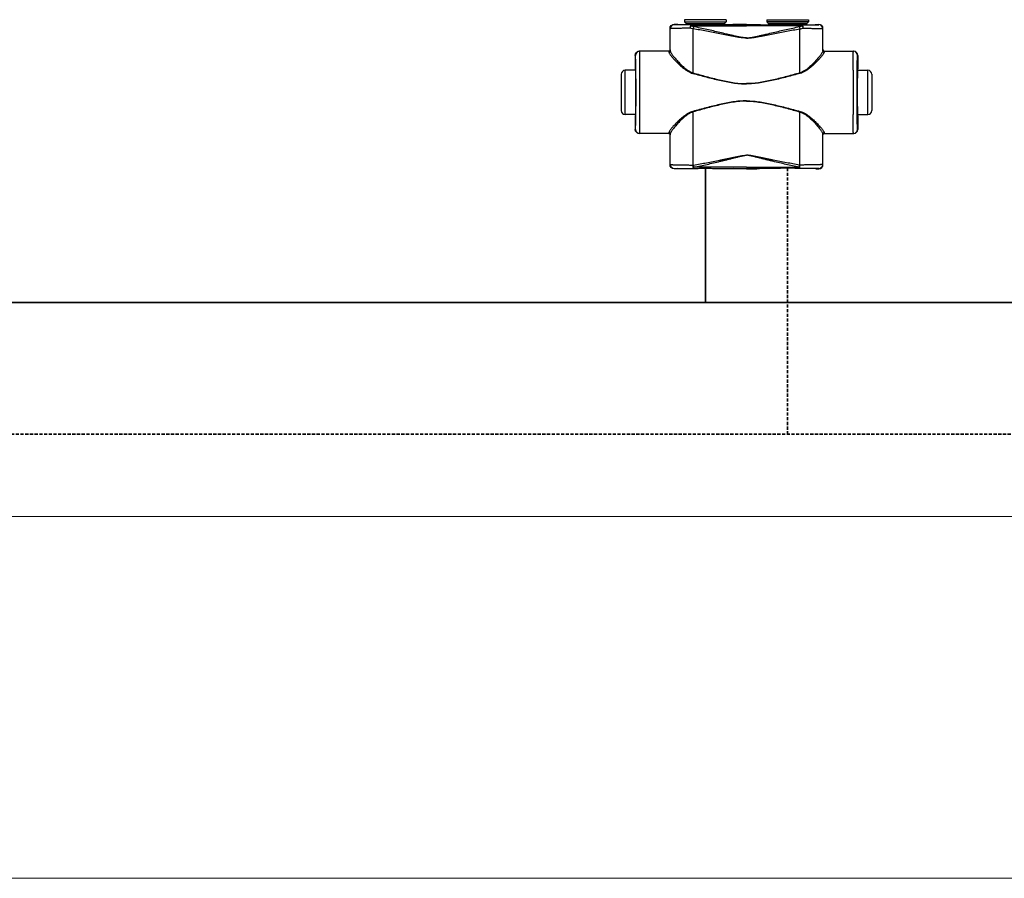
# Model space of a CAD drawing. Header units: millimetres. Extents: x 17747 to 112039, y -74980 to 446921.
# Tile 23 of 256: x 32676 to 33275, y -74980 to -74458. Entities that reach past the tile are written whole.
import ezdxf

# ---------------------------------------------------------------- set-up
doc = ezdxf.new("R2010")
doc.units = ezdxf.units.MM
doc.linetypes.add('phl_thick', pattern=[0])
doc.linetypes.add('VERDECKT', pattern=[9.525, 6.35, -3.175])
for name, color, linetype, lineweight in [('UT_SCHÉMA_PŘÍVOD', 10, 'Continuous', 35), ('UT_SCHÉMA_ZPÁTEČKA', 172, 'VERDECKT', 35), ('VZT_50 POPIS - OBECNE', 7, 'Continuous', 5)]:
    doc.layers.add(name, color=color, linetype=linetype, lineweight=lineweight)

msp = doc.modelspace()

# ---------------------------------------------------------------- linework, layer by layer
at = {"color": 0, "linetype": 'Continuous'}
for p, q in [((33074.2, -74461.33), (33074.07, -74461.21)), ((33075.73, -74461.21), (33074.07, -74461.21)), ((33076.07, -74461.31), (33075.73, -74461.21)), ((33105.67, -74458.31), (33080.47, -74458.31)), ((33080.47, -74458.31), (33080.47, -74459.71)), ((33080.47, -74459.71), (33081.43, -74460.66)), ((33080.47, -74459.71), (33105.67, -74459.71)), ((33081.43, -74460.66), (33104.72, -74460.66)), ((33081.57, -74461.02), (33104.57, -74461.02)), ((33081.57, -74461.02), (33081.57, -74461.38)), ((33104.57, -74461.02), (33104.57, -74461.38)), ((33105.67, -74459.71), (33104.72, -74460.66)), ((33105.67, -74458.31), (33105.67, -74459.71)), ((33111.82, -74461.21), (33110.07, -74461.31)), ((33118.07, -74461.21), (33111.82, -74461.21)), ((33118.07, -74461.21), (33124.33, -74461.21)), ((33124.33, -74461.21), (33126.07, -74461.31)), ((33130.47, -74458.31), (33155.67, -74458.31)), ((33130.47, -74458.31), (33130.47, -74459.71)), ((33155.67, -74459.71), (33130.47, -74459.71)), ((33130.47, -74459.71), (33131.43, -74460.66)), ((33154.72, -74460.66), (33131.43, -74460.66)), ((33154.57, -74461.02), (33131.57, -74461.02)), ((33131.57, -74461.02), (33131.57, -74461.38)), ((33154.57, -74461.02), (33154.57, -74461.38)), ((33155.67, -74459.71), (33154.72, -74460.66)), ((33155.67, -74458.31), (33155.67, -74459.71)), ((33160.07, -74461.31), (33160.42, -74461.21)), ((33160.42, -74461.21), (33162.07, -74461.21)), ((33161.95, -74461.33), (33162.07, -74461.21)), ((33071.7, -74463.83), (33071.57, -74463.71)), ((33071.57, -74476.71), (33071.57, -74463.71)), ((33089.22, -74461.4), (33084.37, -74461.4)), ((33084.37, -74462.1), (33084.37, -74461.4)), ((33084.37, -74462.1), (33118.07, -74462.1)), ((33118.07, -74461.4), (33096.93, -74461.4)), ((33118.07, -74461.4), (33139.22, -74461.4)), ((33151.78, -74462.1), (33118.07, -74462.1)), ((33146.93, -74461.4), (33151.78, -74461.4)), ((33151.78, -74462.1), (33151.78, -74461.4)), ((33164.45, -74463.83), (33164.57, -74463.71)), ((33164.57, -74476.71), (33164.57, -74463.71)), ((33070.88, -74477.51), (33052.87, -74477.51)), ((33071.57, -74476.71), (33071.68, -74476.71)), ((33164.57, -74476.71), (33164.47, -74476.71)), ((33165.27, -74477.51), (33183.27, -74477.51)), ((33050.58, -74480.01), (33050.37, -74480.01)), ((33050.37, -74480.01), (33050.37, -74488.16)), ((33185.57, -74480.01), (33185.77, -74480.01)), ((33185.77, -74480.01), (33185.77, -74488.16)), ((33050.62, -74489.01), (33044.37, -74489.01)), ((33044.37, -74516.01), (33044.37, -74489.01)), ((33050.37, -74488.16), (33050.58, -74488.51)), ((33050.77, -74488.52), (33050.77, -74488.51)), ((33185.38, -74488.52), (33185.38, -74488.51)), ((33185.53, -74489.01), (33191.77, -74489.01)), ((33185.77, -74488.16), (33185.57, -74488.51)), ((33191.77, -74516.01), (33191.77, -74489.01)), ((33041.87, -74491.51), (33041.87, -74513.51)), ((33194.27, -74491.51), (33194.27, -74513.51)), ((33050.62, -74516.01), (33044.37, -74516.01)), ((33050.58, -74516.51), (33050.37, -74516.86)), ((33050.37, -74516.86), (33050.37, -74525.01)), ((33050.77, -74516.51), (33050.77, -74516.5)), ((33185.38, -74516.51), (33185.38, -74516.5)), ((33185.53, -74516.01), (33191.77, -74516.01)), ((33185.57, -74516.51), (33185.77, -74516.86)), ((33185.77, -74516.86), (33185.77, -74525.01)), ((33050.37, -74525.01), (33050.58, -74525.01)), ((33185.77, -74525.01), (33185.57, -74525.01)), ((33070.88, -74527.51), (33052.87, -74527.51)), ((33071.68, -74528.31), (33071.57, -74528.31)), ((33071.57, -74546.41), (33071.57, -74528.31)), ((33164.47, -74528.31), (33164.57, -74528.31)), ((33164.57, -74546.41), (33164.57, -74528.31)), ((33165.27, -74527.51), (33183.27, -74527.51)), ((33071.57, -74546.41), (33071.69, -74546.29)), ((33074.07, -74548.91), (33074.19, -74548.79)), ((33075.73, -74548.91), (33074.07, -74548.91)), ((33076.07, -74548.81), (33075.73, -74548.91)), ((33085.62, -74546.66), (33085.8, -74546.66)), ((33085.94, -74548.72), (33086.12, -74548.72)), ((33118.07, -74547.97), (33086.12, -74547.97)), ((33086.12, -74548.72), (33086.12, -74547.97)), ((33086.12, -74548.72), (33087.38, -74548.72)), ((33098.77, -74548.72), (33118.07, -74548.72)), ((33111.82, -74548.91), (33110.07, -74548.81)), ((33118.07, -74548.91), (33111.82, -74548.91)), ((33118.07, -74547.97), (33150.03, -74547.97)), ((33137.38, -74548.72), (33118.07, -74548.72)), ((33118.07, -74548.91), (33124.33, -74548.91)), ((33124.33, -74548.91), (33126.07, -74548.81)), ((33150.03, -74548.72), (33148.77, -74548.72)), ((33150.03, -74548.72), (33150.03, -74547.97)), ((33150.21, -74548.72), (33150.03, -74548.72)), ((33150.53, -74546.66), (33150.35, -74546.66)), ((33160.07, -74548.81), (33160.42, -74548.91)), ((33160.42, -74548.91), (33162.07, -74548.91)), ((33162.07, -74548.91), (33161.96, -74548.79)), ((33164.57, -74546.41), (33164.46, -74546.29))]:
    msp.add_line(p, q, dxfattribs=at)
for centre, radius, start, end in [((33081.07, -74461.02), 0.5, 0, 45), ((33105.07, -74461.02), 0.5, 135, 180), ((33131.07, -74461.02), 0.5, 0, 45), ((33155.07, -74461.02), 0.5, 135, 180), ((33074.2, -74463.83), 2.5, 90.00246, 179.99754), ((33161.95, -74463.83), 2.5, 0.00246, 89.99754), ((33053.08, -74480.01), 2.5, 90.00225, 180.00111), ((33070.88, -74476.71), 0.8, 270.0036, 359.99724), ((33165.27, -74476.71), 0.8, 180.00276, 269.9964), ((33183.07, -74480.01), 2.5, 359.99889, 89.99775), ((33044.37, -74491.51), 2.5, 90, 180), ((30610.91, -74502.51), 2442.41, 359.68325, 0.31675), ((35625.24, -74502.51), 2442.41, 179.68325, 180.31675), ((33191.77, -74491.51), 2.5, 0, 90), ((33044.37, -74513.51), 2.5, 180, 270), ((33191.77, -74513.51), 2.5, 270, 0), ((33053.08, -74525.01), 2.5, 179.99889, 269.99775), ((33183.07, -74525.01), 2.5, 270.00225, 0.00111), ((33070.88, -74528.31), 0.8, 0.00276, 89.9964), ((33165.27, -74528.31), 0.8, 90.0036, 179.99724), ((33074.19, -74546.29), 2.5, 180.00246, 269.99754), ((33161.96, -74546.29), 2.5, 270.00246, 359.99754)]:
    msp.add_arc(centre, radius, start, end, dxfattribs=at)
at = {"color": 0, "linetype": 'Continuous', "extrusion": (0, 0, -1)}
for centre, major_axis, ratio, start_param, end_param in [((33074.07, -74463.71), (-1.77, 1.77), 0.999973, -0.785384, 0.785384), ((33093.07, -74461.31), (-17, 0), 0.005236, 4.941076, 6.283185), ((33093.07, -74461.31), (-17, 0), 0.005236, 3.141593, 4.483702), ((33052.87, -74480.01), (-2.5, 0), 0.999945, 0, 1.570796), ((33070.77, -74476.71), (-0.8, 0), 0.999986, -3.141593, -1.659157), ((33050.58, -74502.51), (0, 14), 0.010472, 0, 3.141593), ((33052.87, -74525.01), (-2.5, 0), 0.999945, -1.570796, 0), ((33070.77, -74528.31), (0.8, 0), 0.999986, -1.395381, 0), ((33074.07, -74546.41), (1.77, 1.77), 0.999973, -3.926977, -2.356208), ((33093.07, -74548.81), (-17, 0), 0.005236, 0, 1.229157), ((33093.07, -74548.81), (-17, 0), 0.005236, 1.912436, 3.141593)]:
    msp.add_ellipse(centre, major_axis=major_axis, ratio=ratio, start_param=start_param, end_param=end_param, dxfattribs=at)
at = {"color": 0, "linetype": 'Continuous'}
for centre, major_axis, ratio, start_param, end_param in [((33162.07, -74463.71), (1.77, 1.77), 0.999973, -0.785384, 0.785384), ((33143.07, -74461.31), (17, 0), 0.005236, 3.141593, 4.483702), ((33143.07, -74461.31), (17, 0), 0.005236, 4.941076, 6.283185), ((33165.37, -74476.71), (0.8, 0), 0.999986, -3.141593, -1.659157), ((33183.27, -74480.01), (2.5, 0), 0.999945, 0, 1.570796), ((33185.57, -74502.51), (0, 14), 0.010472, 0, 3.141593), ((33183.27, -74525.01), (2.5, 0), 0.999945, -1.570796, 0), ((33165.37, -74528.31), (-0.8, 0), 0.999986, -1.395381, 0), ((33143.07, -74548.81), (17, 0), 0.005236, 1.912436, 3.141593), ((33143.07, -74548.81), (17, 0), 0.005236, 0, 1.229157), ((33162.07, -74546.41), (-1.77, 1.77), 0.999973, -3.926977, -2.356208)]:
    msp.add_ellipse(centre, major_axis=major_axis, ratio=ratio, start_param=start_param, end_param=end_param, dxfattribs=at)
for points, knots in [([(33083.76, -74463.52), (33082.92, -74463.52), (33081.32, -74463.53), (33079.35, -74463.55), (33077.89, -74463.58), (33076.88, -74463.59), (33075.95, -74463.61), (33075.1, -74463.63), (33074.34, -74463.65), (33073.67, -74463.67), (33073.09, -74463.7), (33072.67, -74463.72), (33072.38, -74463.74), (33072.21, -74463.75), (33072.06, -74463.76), (33071.93, -74463.78), (33071.84, -74463.79), (33071.76, -74463.8), (33071.72, -74463.81), (33071.7, -74463.83), (33071.7, -74463.83)], [0, 0, 0, 0, 0.207034, 0.39928, 0.488214, 0.57154, 0.648707, 0.71921, 0.782588, 0.838437, 0.886403, 0.926186, 0.942933, 0.957549, 0.970012, 0.98031, 0.988432, 0.994377, 0.998178, 1, 1, 1, 1]), ([(33071.71, -74477.25), (33071.71, -74476.12), (33071.7, -74471.65), (33071.7, -74467.18), (33071.7, -74463.83)], [0, 0, 0, 0, 0.250733, 1, 1, 1, 1]), ([(33084.37, -74461.4), (33083.67, -74461.4), (33082.31, -74461.4), (33080.65, -74461.39), (33079.41, -74461.39), (33078.56, -74461.39), (33077.78, -74461.38), (33077.06, -74461.38), (33076.42, -74461.37), (33075.85, -74461.37), (33075.37, -74461.36), (33075.01, -74461.36), (33074.77, -74461.35), (33074.63, -74461.35), (33074.5, -74461.35), (33074.4, -74461.34), (33074.32, -74461.34), (33074.28, -74461.34), (33074.25, -74461.34), (33074.23, -74461.34), (33074.21, -74461.34), (33074.2, -74461.33), (33074.2, -74461.33), (33074.2, -74461.33)], [0, 0, 0, 0, 0.207653, 0.400343, 0.489423, 0.572844, 0.650059, 0.720565, 0.783909, 0.839692, 0.887568, 0.927242, 0.943927, 0.958477, 0.970869, 0.981088, 0.989117, 0.992306, 0.994945, 0.997032, 0.998568, 0.999554, 1, 1, 1, 1]), ([(33084.37, -74461.4), (33084.28, -74461.4), (33084.18, -74461.51), (33084.1, -74461.65), (33084.04, -74461.8), (33083.96, -74462.02), (33083.89, -74462.34), (33083.83, -74462.7), (33083.78, -74463.1), (33083.76, -74463.38), (33083.76, -74463.52)], [0, 0, 0, 0, 0.117156, 0.161001, 0.211236, 0.330442, 0.472834, 0.634922, 0.812344, 1, 1, 1, 1]), ([(33084.37, -74462.1), (33084.25, -74462.3), (33084.02, -74462.77), (33083.84, -74463.26), (33083.76, -74463.52)], [0, 0, 0, 0, 0.464895, 1, 1, 1, 1]), ([(33085.62, -74463.88), (33085.46, -74463.86), (33084.84, -74463.76), (33084.22, -74463.63), (33083.76, -74463.52)], [0, 0, 0, 0, 0.252579, 1, 1, 1, 1]), ([(33085.95, -74462.54), (33085.81, -74462.52), (33085.28, -74462.4), (33084.76, -74462.23), (33084.37, -74462.1)], [0, 0, 0, 0, 0.253704, 1, 1, 1, 1]), ([(33085.95, -74462.54), (33085.88, -74462.75), (33085.76, -74463.19), (33085.67, -74463.64), (33085.62, -74463.88)], [0, 0, 0, 0, 0.464569, 1, 1, 1, 1]), ([(33118.07, -74469.52), (33118.07, -74469.52), (33117.38, -74469.52), (33116.01, -74469.44), (33113.95, -74469.16), (33111.92, -74468.81), (33109.21, -74468.3), (33105.83, -74467.64), (33101.78, -74466.84), (33097.74, -74466.06), (33093.7, -74465.3), (33089.66, -74464.57), (33086.97, -74464.11), (33085.62, -74463.88)], [0.5000015, 0.5000015, 0.5000015, 0.5000015, 0.500002, 0.5313979, 0.5627848, 0.5941575, 0.6255147, 0.6881766, 0.7507583, 0.8132458, 0.8756245, 0.9378805, 1, 1, 1, 1]), ([(33085.64, -74490.65), (33085.64, -74488.42), (33085.63, -74479.49), (33085.63, -74470.57), (33085.62, -74463.88)], [0, 0, 0, 0, 0.250952, 1, 1, 1, 1]), ([(33118.07, -74469.34), (33118.07, -74469.34), (33117.73, -74469.34), (33117.04, -74469.31), (33115.67, -74469.18), (33113.97, -74468.9), (33111.94, -74468.48), (33109.93, -74468.02), (33107.92, -74467.55), (33105.25, -74466.91), (33101.92, -74466.11), (33097.92, -74465.16), (33093.93, -74464.25), (33089.94, -74463.37), (33087.28, -74462.81), (33085.95, -74462.54)], [0.499995, 0.499995, 0.499995, 0.499995, 0.4999958, 0.5157333, 0.5314718, 0.5629204, 0.5943483, 0.6257534, 0.6571339, 0.6884877, 0.7511054, 0.813586, 0.8759088, 0.9380534, 1, 1, 1, 1]), ([(33096.93, -74461.4), (33096.29, -74461.4), (33095.01, -74461.43), (33093.07, -74461.45), (33091.14, -74461.43), (33089.86, -74461.4), (33089.22, -74461.4)], [0, 0, 0, 0, 0.248355, 0.5, 0.751645, 1, 1, 1, 1]), ([(33118.07, -74469.34), (33118.07, -74469.34), (33118.42, -74469.34), (33119.11, -74469.31), (33120.48, -74469.18), (33122.18, -74468.9), (33124.21, -74468.48), (33126.22, -74468.02), (33128.23, -74467.55), (33130.9, -74466.91), (33134.23, -74466.11), (33138.23, -74465.16), (33142.22, -74464.25), (33146.21, -74463.37), (33148.87, -74462.81), (33150.2, -74462.54)], [0.499995, 0.499995, 0.499995, 0.499995, 0.4999958, 0.5157333, 0.5314718, 0.5629204, 0.5943483, 0.6257534, 0.6571339, 0.6884877, 0.7511054, 0.813586, 0.8759088, 0.9380534, 1, 1, 1, 1]), ([(33118.07, -74469.52), (33118.07, -74469.52), (33118.76, -74469.52), (33120.14, -74469.44), (33122.2, -74469.16), (33124.23, -74468.81), (33126.94, -74468.3), (33130.32, -74467.64), (33134.37, -74466.84), (33138.41, -74466.06), (33142.45, -74465.3), (33146.49, -74464.57), (33149.18, -74464.11), (33150.53, -74463.88)], [0.5000015, 0.5000015, 0.5000015, 0.5000015, 0.500002, 0.5313979, 0.5627848, 0.5941575, 0.6255147, 0.6881766, 0.7507583, 0.8132458, 0.8756245, 0.9378805, 1, 1, 1, 1]), ([(33139.22, -74461.4), (33139.86, -74461.4), (33141.14, -74461.43), (33143.07, -74461.45), (33145.01, -74461.43), (33146.29, -74461.4), (33146.93, -74461.4)], [0, 0, 0, 0, 0.248355, 0.5, 0.751645, 1, 1, 1, 1]), ([(33150.2, -74462.54), (33150.34, -74462.52), (33150.87, -74462.4), (33151.39, -74462.23), (33151.78, -74462.1)], [0, 0, 0, 0, 0.253704, 1, 1, 1, 1]), ([(33150.2, -74462.54), (33150.27, -74462.75), (33150.39, -74463.19), (33150.48, -74463.64), (33150.53, -74463.88)], [0, 0, 0, 0, 0.464569, 1, 1, 1, 1]), ([(33150.51, -74490.65), (33150.51, -74488.42), (33150.52, -74479.49), (33150.52, -74470.57), (33150.53, -74463.88)], [0, 0, 0, 0, 0.250952, 1, 1, 1, 1]), ([(33150.53, -74463.88), (33150.69, -74463.86), (33151.31, -74463.76), (33151.93, -74463.63), (33152.39, -74463.52)], [0, 0, 0, 0, 0.252579, 1, 1, 1, 1]), ([(33151.78, -74461.4), (33152.48, -74461.4), (33153.84, -74461.4), (33155.5, -74461.39), (33156.74, -74461.39), (33157.58, -74461.39), (33158.37, -74461.38), (33159.09, -74461.38), (33159.73, -74461.37), (33160.29, -74461.37), (33160.78, -74461.36), (33161.13, -74461.36), (33161.38, -74461.35), (33161.52, -74461.35), (33161.65, -74461.35), (33161.75, -74461.34), (33161.83, -74461.34), (33161.87, -74461.34), (33161.9, -74461.34), (33161.92, -74461.34), (33161.94, -74461.34), (33161.95, -74461.33), (33161.95, -74461.33), (33161.95, -74461.33)], [0, 0, 0, 0, 0.207653, 0.400343, 0.489423, 0.572844, 0.650059, 0.720565, 0.783909, 0.839692, 0.887568, 0.927242, 0.943927, 0.958477, 0.970869, 0.981088, 0.989117, 0.992306, 0.994945, 0.997032, 0.998568, 0.999554, 1, 1, 1, 1]), ([(33151.78, -74461.4), (33151.86, -74461.4), (33151.97, -74461.51), (33152.05, -74461.65), (33152.11, -74461.8), (33152.19, -74462.02), (33152.26, -74462.34), (33152.32, -74462.7), (33152.37, -74463.1), (33152.39, -74463.38), (33152.39, -74463.52)], [0, 0, 0, 0, 0.117156, 0.161001, 0.211236, 0.330442, 0.472834, 0.634922, 0.812344, 1, 1, 1, 1]), ([(33151.78, -74462.1), (33151.9, -74462.3), (33152.13, -74462.77), (33152.31, -74463.26), (33152.39, -74463.52)], [0, 0, 0, 0, 0.464895, 1, 1, 1, 1]), ([(33152.39, -74463.52), (33153.22, -74463.52), (33154.83, -74463.53), (33156.8, -74463.55), (33158.26, -74463.58), (33159.27, -74463.59), (33160.2, -74463.61), (33161.05, -74463.63), (33161.81, -74463.65), (33162.48, -74463.67), (33163.06, -74463.7), (33163.48, -74463.72), (33163.77, -74463.74), (33163.94, -74463.75), (33164.09, -74463.76), (33164.22, -74463.78), (33164.31, -74463.79), (33164.38, -74463.8), (33164.43, -74463.81), (33164.45, -74463.83), (33164.45, -74463.83)], [0, 0, 0, 0, 0.207034, 0.39928, 0.488214, 0.57154, 0.648707, 0.71921, 0.782588, 0.838437, 0.886403, 0.926186, 0.942933, 0.957549, 0.970012, 0.98031, 0.988432, 0.994377, 0.998178, 1, 1, 1, 1]), ([(33164.44, -74477.25), (33164.44, -74476.12), (33164.45, -74471.65), (33164.45, -74467.18), (33164.45, -74463.83)], [0, 0, 0, 0, 0.250733, 1, 1, 1, 1]), ([(33053.28, -74489.01), (33053.28, -74488.17), (33053.27, -74486.57), (33053.25, -74484.63), (33053.23, -74483.22), (33053.22, -74482.26), (33053.21, -74481.39), (33053.2, -74480.6), (33053.19, -74479.9), (33053.17, -74479.28), (33053.16, -74478.75), (33053.15, -74478.37), (33053.14, -74478.11), (33053.13, -74477.96), (33053.12, -74477.82), (33053.11, -74477.71), (33053.11, -74477.63), (33053.1, -74477.57), (33053.09, -74477.53), (33053.09, -74477.51), (33053.09, -74477.51), (33053.08, -74477.51)], [0, 0, 0, 0, 0.218984, 0.416191, 0.505653, 0.588551, 0.664564, 0.733396, 0.794781, 0.848478, 0.894279, 0.932006, 0.947796, 0.961515, 0.973152, 0.982695, 0.990138, 0.995479, 0.998726, 0.999584, 1, 1, 1, 1]), ([(33070.88, -74477.51), (33070.88, -74477.51), (33070.88, -74477.51), (33070.88, -74477.52), (33070.89, -74477.53), (33070.89, -74477.55), (33070.89, -74477.59), (33070.89, -74477.65), (33070.9, -74477.72), (33070.9, -74477.81), (33070.9, -74477.91), (33070.91, -74477.99), (33070.91, -74478.03)], [0, 0, 0, 0, 0.005122, 0.017304, 0.037118, 0.064661, 0.143035, 0.252499, 0.393016, 0.564526, 0.766907, 1, 1, 1, 1]), ([(33071.71, -74477.25), (33071.71, -74477.35), (33071.66, -74477.55), (33071.49, -74477.81), (33071.22, -74477.99), (33071.01, -74478.03), (33070.91, -74478.03)], [0, 0, 0, 0, 0.247572, 0.496581, 0.747591, 1, 1, 1, 1]), ([(33070.91, -74478.03), (33070.91, -74478.09), (33070.93, -74478.23), (33071, -74478.46), (33071.11, -74478.7), (33071.32, -74479.09), (33071.68, -74479.63), (33072.21, -74480.34), (33072.85, -74481.12), (33073.89, -74482.31), (33075.39, -74483.89), (33077.43, -74485.85), (33079.34, -74487.49), (33081.04, -74488.76), (33082.9, -74489.97), (33084.44, -74490.69), (33085.53, -74490.99)], [0, 0, 0, 0, 0.009694, 0.02127, 0.034861, 0.050494, 0.087694, 0.13227, 0.183417, 0.240322, 0.368483, 0.511765, 0.666448, 0.747227, 0.829948, 1, 1, 1, 1]), ([(33071.68, -74476.71), (33071.68, -74476.71), (33071.68, -74476.71), (33071.68, -74476.72), (33071.69, -74476.73), (33071.69, -74476.75), (33071.69, -74476.79), (33071.69, -74476.85), (33071.7, -74476.93), (33071.7, -74477.02), (33071.7, -74477.13), (33071.71, -74477.2), (33071.71, -74477.25)], [0, 0, 0, 0, 0.005057, 0.017214, 0.037015, 0.06455, 0.142921, 0.252392, 0.392925, 0.564459, 0.766871, 1, 1, 1, 1]), ([(33071.71, -74477.25), (33071.71, -74477.31), (33071.73, -74477.46), (33071.8, -74477.69), (33071.9, -74477.95), (33072.1, -74478.35), (33072.43, -74478.91), (33072.94, -74479.64), (33073.54, -74480.45), (33074.52, -74481.66), (33075.93, -74483.29), (33077.86, -74485.31), (33079.68, -74487), (33081.29, -74488.31), (33083.07, -74489.57), (33084.57, -74490.34), (33085.64, -74490.65)], [0, 0, 0, 0, 0.010286, 0.022433, 0.036551, 0.052653, 0.090607, 0.135698, 0.187142, 0.244158, 0.372094, 0.514728, 0.6685, 0.748767, 0.830965, 1, 1, 1, 1]), ([(33164.44, -74477.25), (33164.44, -74477.31), (33164.42, -74477.46), (33164.35, -74477.69), (33164.25, -74477.95), (33164.05, -74478.35), (33163.72, -74478.91), (33163.21, -74479.64), (33162.61, -74480.45), (33161.63, -74481.66), (33160.22, -74483.29), (33158.29, -74485.31), (33156.47, -74487), (33154.85, -74488.31), (33153.08, -74489.57), (33151.58, -74490.34), (33150.51, -74490.65)], [0, 0, 0, 0, 0.010286, 0.022433, 0.036551, 0.052653, 0.090607, 0.135698, 0.187142, 0.244158, 0.372094, 0.514728, 0.6685, 0.748767, 0.830965, 1, 1, 1, 1]), ([(33165.24, -74478.03), (33165.24, -74478.09), (33165.22, -74478.23), (33165.15, -74478.46), (33165.04, -74478.7), (33164.83, -74479.09), (33164.47, -74479.63), (33163.94, -74480.34), (33163.3, -74481.12), (33162.26, -74482.31), (33160.76, -74483.89), (33158.72, -74485.85), (33156.81, -74487.49), (33155.11, -74488.76), (33153.25, -74489.97), (33151.71, -74490.69), (33150.62, -74490.99)], [0, 0, 0, 0, 0.009694, 0.02127, 0.034861, 0.050494, 0.087694, 0.13227, 0.183417, 0.240322, 0.368483, 0.511765, 0.666448, 0.747227, 0.829948, 1, 1, 1, 1]), ([(33164.47, -74476.71), (33164.47, -74476.71), (33164.47, -74476.71), (33164.47, -74476.72), (33164.46, -74476.73), (33164.46, -74476.75), (33164.46, -74476.79), (33164.46, -74476.85), (33164.45, -74476.93), (33164.45, -74477.02), (33164.45, -74477.13), (33164.44, -74477.2), (33164.44, -74477.25)], [0, 0, 0, 0, 0.005057, 0.017214, 0.037015, 0.06455, 0.142921, 0.252392, 0.392925, 0.564459, 0.766871, 1, 1, 1, 1]), ([(33164.44, -74477.25), (33164.44, -74477.35), (33164.48, -74477.55), (33164.66, -74477.81), (33164.93, -74477.99), (33165.14, -74478.03), (33165.24, -74478.03)], [0, 0, 0, 0, 0.247572, 0.496581, 0.747591, 1, 1, 1, 1]), ([(33165.27, -74477.51), (33165.27, -74477.51), (33165.27, -74477.51), (33165.27, -74477.52), (33165.26, -74477.53), (33165.26, -74477.55), (33165.26, -74477.59), (33165.26, -74477.65), (33165.25, -74477.72), (33165.25, -74477.81), (33165.25, -74477.91), (33165.24, -74477.99), (33165.24, -74478.03)], [0, 0, 0, 0, 0.005122, 0.017304, 0.037118, 0.064661, 0.143035, 0.252499, 0.393016, 0.564526, 0.766907, 1, 1, 1, 1]), ([(33182.87, -74489.01), (33182.87, -74488.17), (33182.88, -74486.57), (33182.9, -74484.63), (33182.92, -74483.22), (33182.93, -74482.26), (33182.94, -74481.39), (33182.95, -74480.6), (33182.96, -74479.9), (33182.98, -74479.28), (33182.99, -74478.75), (33183, -74478.37), (33183.01, -74478.11), (33183.02, -74477.96), (33183.03, -74477.82), (33183.03, -74477.71), (33183.04, -74477.63), (33183.05, -74477.57), (33183.06, -74477.53), (33183.06, -74477.51), (33183.06, -74477.51), (33183.07, -74477.51)], [0, 0, 0, 0, 0.218984, 0.416191, 0.505653, 0.588551, 0.664564, 0.733396, 0.794781, 0.848478, 0.894279, 0.932006, 0.947796, 0.961515, 0.973152, 0.982695, 0.990138, 0.995479, 0.998726, 0.999584, 1, 1, 1, 1]), ([(33050.77, -74488.51), (33050.76, -74487.88), (33050.75, -74486.69), (33050.74, -74485.24), (33050.72, -74484.19), (33050.71, -74483.49), (33050.7, -74482.85), (33050.69, -74482.27), (33050.68, -74481.75), (33050.66, -74481.3), (33050.65, -74480.92), (33050.64, -74480.64), (33050.63, -74480.45), (33050.62, -74480.33), (33050.62, -74480.24), (33050.61, -74480.16), (33050.61, -74480.1), (33050.6, -74480.05), (33050.59, -74480.03), (33050.59, -74480.01), (33050.58, -74480.01)], [0, 0, 0, 0, 0.221931, 0.420259, 0.509783, 0.592499, 0.668149, 0.736495, 0.797321, 0.850436, 0.895675, 0.932895, 0.948462, 0.961984, 0.973451, 0.982856, 0.990196, 0.99547, 0.998697, 1, 1, 1, 1]), ([(33185.38, -74488.51), (33185.39, -74487.88), (33185.4, -74486.69), (33185.41, -74485.24), (33185.43, -74484.19), (33185.44, -74483.49), (33185.45, -74482.85), (33185.46, -74482.27), (33185.47, -74481.75), (33185.49, -74481.3), (33185.5, -74480.92), (33185.51, -74480.64), (33185.52, -74480.45), (33185.53, -74480.33), (33185.53, -74480.24), (33185.54, -74480.16), (33185.54, -74480.1), (33185.55, -74480.05), (33185.56, -74480.03), (33185.56, -74480.01), (33185.57, -74480.01)], [0, 0, 0, 0, 0.221931, 0.420259, 0.509783, 0.592499, 0.668149, 0.736495, 0.797321, 0.850436, 0.895675, 0.932895, 0.948462, 0.961984, 0.973451, 0.982856, 0.990196, 0.99547, 0.998697, 1, 1, 1, 1]), ([(33050.77, -74516.5), (33050.79, -74514.31), (33050.81, -74509.64), (33050.82, -74502.51), (33050.81, -74495.38), (33050.79, -74490.72), (33050.77, -74488.52)], [0, 0, 0, 0, 0.235226, 0.499987, 0.764754, 1, 1, 1, 1]), ([(33085.64, -74490.65), (33085.63, -74490.68), (33085.6, -74490.79), (33085.56, -74490.9), (33085.53, -74490.99)], [0, 0, 0, 0, 0.258378, 1, 1, 1, 1]), ([(33085.53, -74490.99), (33088.2, -74491.7), (33092.2, -74492.78), (33097.56, -74494.15), (33101.6, -74495.12), (33105.66, -74496), (33109.77, -74496.73), (33113.22, -74497.14), (33115.99, -74497.32), (33117.38, -74497.34), (33118.07, -74497.34), (33118.07, -74497.34)], [0, 0, 0, 0, 0.1245061, 0.1869228, 0.2494269, 0.3120016, 0.3746311, 0.4372993, 0.4686472, 0.4999998, 0.5, 0.5, 0.5, 0.5]), ([(33085.64, -74490.65), (33088.29, -74491.39), (33092.27, -74492.5), (33097.61, -74493.9), (33101.64, -74494.9), (33105.69, -74495.81), (33109.78, -74496.56), (33113.22, -74496.99), (33115.99, -74497.17), (33117.38, -74497.2), (33118.07, -74497.2), (33118.07, -74497.2)], [0, 0, 0, 0, 0.1244767, 0.1868883, 0.2493924, 0.3119715, 0.3746087, 0.437287, 0.4686409, 0.4999998, 0.5, 0.5, 0.5, 0.5]), ([(33150.51, -74490.65), (33147.86, -74491.39), (33143.87, -74492.5), (33138.54, -74493.9), (33134.51, -74494.9), (33130.46, -74495.81), (33126.37, -74496.56), (33122.93, -74496.99), (33120.16, -74497.17), (33118.77, -74497.2), (33118.07, -74497.2), (33118.07, -74497.2)], [0, 0, 0, 0, 0.1244767, 0.1868883, 0.2493924, 0.3119715, 0.3746087, 0.437287, 0.4686409, 0.4999998, 0.5, 0.5, 0.5, 0.5]), ([(33150.62, -74490.99), (33147.95, -74491.7), (33143.95, -74492.78), (33138.59, -74494.15), (33134.55, -74495.12), (33130.49, -74496), (33126.38, -74496.73), (33122.93, -74497.14), (33120.16, -74497.32), (33118.77, -74497.34), (33118.07, -74497.34), (33118.07, -74497.34)], [0, 0, 0, 0, 0.1245061, 0.1869228, 0.2494269, 0.3120016, 0.3746311, 0.4372993, 0.4686472, 0.4999998, 0.5, 0.5, 0.5, 0.5]), ([(33150.51, -74490.65), (33150.52, -74490.68), (33150.55, -74490.79), (33150.59, -74490.9), (33150.62, -74490.99)], [0, 0, 0, 0, 0.258378, 1, 1, 1, 1]), ([(33185.38, -74516.5), (33185.36, -74514.31), (33185.34, -74509.64), (33185.33, -74502.51), (33185.34, -74495.38), (33185.36, -74490.72), (33185.38, -74488.52)], [0, 0, 0, 0, 0.235226, 0.499987, 0.764754, 1, 1, 1, 1]), ([(33118.07, -74507.68), (33116.68, -74507.68), (33113.91, -74507.8), (33109.77, -74508.29), (33105.66, -74509.02), (33101.6, -74509.9), (33097.56, -74510.87), (33092.2, -74512.24), (33088.2, -74513.32), (33085.53, -74514.03)], [0.5, 0.5, 0.5, 0.5, 0.5626889, 0.6253582, 0.6879892, 0.7505657, 0.8130716, 0.8754902, 1, 1, 1, 1]), ([(33118.07, -74507.82), (33116.69, -74507.82), (33113.91, -74507.95), (33109.78, -74508.46), (33105.69, -74509.21), (33101.64, -74510.12), (33097.61, -74511.12), (33092.27, -74512.52), (33088.29, -74513.63), (33085.64, -74514.37)], [0.5, 0.5, 0.5, 0.5, 0.5627005, 0.6253799, 0.6880187, 0.7505997, 0.8131057, 0.8755193, 1, 1, 1, 1]), ([(33118.07, -74507.68), (33119.46, -74507.68), (33122.24, -74507.8), (33126.38, -74508.29), (33130.49, -74509.02), (33134.55, -74509.9), (33138.59, -74510.87), (33143.95, -74512.24), (33147.95, -74513.32), (33150.62, -74514.03)], [0.5, 0.5, 0.5, 0.5, 0.5626889, 0.6253582, 0.6879892, 0.7505657, 0.8130716, 0.8754902, 1, 1, 1, 1]), ([(33118.07, -74507.82), (33119.46, -74507.82), (33122.24, -74507.95), (33126.37, -74508.46), (33130.46, -74509.21), (33134.51, -74510.12), (33138.54, -74511.12), (33143.87, -74512.52), (33147.86, -74513.63), (33150.51, -74514.37)], [0.5, 0.5, 0.5, 0.5, 0.5627005, 0.6253799, 0.6880187, 0.7505997, 0.8131057, 0.8755193, 1, 1, 1, 1]), ([(33085.53, -74514.03), (33084.44, -74514.33), (33082.9, -74515.06), (33081.04, -74516.26), (33079.34, -74517.53), (33077.43, -74519.17), (33075.39, -74521.13), (33073.89, -74522.71), (33072.85, -74523.9), (33072.21, -74524.68), (33071.68, -74525.39), (33071.32, -74525.93), (33071.11, -74526.32), (33071, -74526.57), (33070.93, -74526.79), (33070.91, -74526.93), (33070.91, -74526.99)], [0, 0, 0, 0, 0.170052, 0.252774, 0.333553, 0.488235, 0.631517, 0.759678, 0.816583, 0.86773, 0.912306, 0.949506, 0.965139, 0.978731, 0.990306, 1, 1, 1, 1]), ([(33085.64, -74514.37), (33084.57, -74514.68), (33083.07, -74515.45), (33081.29, -74516.71), (33079.68, -74518.02), (33077.86, -74519.71), (33075.93, -74521.73), (33074.52, -74523.36), (33073.54, -74524.57), (33072.94, -74525.38), (33072.43, -74526.11), (33072.1, -74526.67), (33071.9, -74527.07), (33071.8, -74527.33), (33071.73, -74527.56), (33071.71, -74527.71), (33071.71, -74527.77)], [0, 0, 0, 0, 0.169036, 0.251233, 0.3315, 0.485272, 0.627906, 0.755842, 0.812858, 0.864302, 0.909393, 0.947347, 0.963449, 0.977567, 0.989714, 1, 1, 1, 1]), ([(33085.64, -74514.37), (33085.63, -74514.34), (33085.6, -74514.23), (33085.56, -74514.12), (33085.53, -74514.03)], [0, 0, 0, 0, 0.258378, 1, 1, 1, 1]), ([(33085.62, -74546.66), (33085.62, -74543.99), (33085.63, -74533.22), (33085.63, -74522.46), (33085.64, -74514.37)], [0, 0, 0, 0, 0.248459, 1, 1, 1, 1]), ([(33150.51, -74514.37), (33150.52, -74514.34), (33150.55, -74514.23), (33150.59, -74514.12), (33150.62, -74514.03)], [0, 0, 0, 0, 0.258378, 1, 1, 1, 1]), ([(33150.51, -74514.37), (33151.58, -74514.68), (33153.08, -74515.45), (33154.85, -74516.71), (33156.47, -74518.02), (33158.29, -74519.71), (33160.22, -74521.73), (33161.63, -74523.36), (33162.61, -74524.57), (33163.21, -74525.38), (33163.72, -74526.11), (33164.05, -74526.67), (33164.25, -74527.07), (33164.35, -74527.33), (33164.42, -74527.56), (33164.44, -74527.71), (33164.44, -74527.77)], [0, 0, 0, 0, 0.169036, 0.251233, 0.3315, 0.485272, 0.627906, 0.755842, 0.812858, 0.864302, 0.909393, 0.947347, 0.963449, 0.977567, 0.989714, 1, 1, 1, 1]), ([(33150.53, -74546.66), (33150.53, -74543.99), (33150.52, -74533.22), (33150.52, -74522.46), (33150.51, -74514.37)], [0, 0, 0, 0, 0.248459, 1, 1, 1, 1]), ([(33150.62, -74514.03), (33151.71, -74514.33), (33153.25, -74515.06), (33155.11, -74516.26), (33156.81, -74517.53), (33158.72, -74519.17), (33160.76, -74521.13), (33162.26, -74522.71), (33163.3, -74523.9), (33163.94, -74524.68), (33164.47, -74525.39), (33164.83, -74525.93), (33165.04, -74526.32), (33165.15, -74526.57), (33165.22, -74526.79), (33165.24, -74526.93), (33165.24, -74526.99)], [0, 0, 0, 0, 0.170052, 0.252774, 0.333553, 0.488235, 0.631517, 0.759678, 0.816583, 0.86773, 0.912306, 0.949506, 0.965139, 0.978731, 0.990306, 1, 1, 1, 1]), ([(33050.58, -74525.01), (33050.59, -74525.01), (33050.59, -74524.99), (33050.6, -74524.97), (33050.61, -74524.92), (33050.61, -74524.86), (33050.62, -74524.78), (33050.62, -74524.69), (33050.63, -74524.57), (33050.64, -74524.38), (33050.65, -74524.11), (33050.66, -74523.72), (33050.68, -74523.27), (33050.69, -74522.75), (33050.7, -74522.17), (33050.71, -74521.53), (33050.72, -74520.83), (33050.74, -74519.78), (33050.75, -74518.33), (33050.76, -74517.14), (33050.77, -74516.51)], [0, 0, 0, 0, 0.001303, 0.00453, 0.009804, 0.017144, 0.026549, 0.038016, 0.051538, 0.067105, 0.104325, 0.149564, 0.202679, 0.263505, 0.331851, 0.407501, 0.490217, 0.579741, 0.778069, 1, 1, 1, 1]), ([(33053.08, -74527.51), (33053.09, -74527.51), (33053.09, -74527.51), (33053.09, -74527.49), (33053.1, -74527.45), (33053.11, -74527.39), (33053.11, -74527.31), (33053.12, -74527.2), (33053.13, -74527.06), (33053.14, -74526.91), (33053.15, -74526.65), (33053.16, -74526.27), (33053.17, -74525.74), (33053.19, -74525.13), (33053.2, -74524.42), (33053.21, -74523.63), (33053.22, -74522.76), (33053.23, -74521.8), (33053.25, -74520.39), (33053.27, -74518.45), (33053.28, -74516.85), (33053.28, -74516.01)], [0, 0, 0, 0, 0.000416, 0.001274, 0.004521, 0.009862, 0.017305, 0.026849, 0.038485, 0.052204, 0.067994, 0.105721, 0.151522, 0.205219, 0.266604, 0.335437, 0.411449, 0.494347, 0.58381, 0.781016, 1, 1, 1, 1]), ([(33183.07, -74527.51), (33183.06, -74527.51), (33183.06, -74527.51), (33183.06, -74527.49), (33183.05, -74527.45), (33183.04, -74527.39), (33183.03, -74527.31), (33183.03, -74527.2), (33183.02, -74527.06), (33183.01, -74526.91), (33183, -74526.65), (33182.99, -74526.27), (33182.98, -74525.74), (33182.96, -74525.13), (33182.95, -74524.42), (33182.94, -74523.63), (33182.93, -74522.76), (33182.92, -74521.8), (33182.9, -74520.39), (33182.88, -74518.45), (33182.87, -74516.85), (33182.87, -74516.01)], [0, 0, 0, 0, 0.000416, 0.001274, 0.004521, 0.009862, 0.017305, 0.026849, 0.038485, 0.052204, 0.067994, 0.105721, 0.151522, 0.205219, 0.266604, 0.335437, 0.411449, 0.494347, 0.58381, 0.781016, 1, 1, 1, 1]), ([(33185.57, -74525.01), (33185.56, -74525.01), (33185.56, -74524.99), (33185.55, -74524.97), (33185.54, -74524.92), (33185.54, -74524.86), (33185.53, -74524.78), (33185.53, -74524.69), (33185.52, -74524.57), (33185.51, -74524.38), (33185.5, -74524.11), (33185.49, -74523.72), (33185.47, -74523.27), (33185.46, -74522.75), (33185.45, -74522.17), (33185.44, -74521.53), (33185.43, -74520.83), (33185.41, -74519.78), (33185.4, -74518.33), (33185.39, -74517.14), (33185.38, -74516.51)], [0, 0, 0, 0, 0.001303, 0.00453, 0.009804, 0.017144, 0.026549, 0.038016, 0.051538, 0.067105, 0.104325, 0.149564, 0.202679, 0.263505, 0.331851, 0.407501, 0.490217, 0.579741, 0.778069, 1, 1, 1, 1]), ([(33070.91, -74526.99), (33070.91, -74527.03), (33070.9, -74527.11), (33070.9, -74527.21), (33070.9, -74527.3), (33070.89, -74527.37), (33070.89, -74527.43), (33070.89, -74527.47), (33070.89, -74527.49), (33070.88, -74527.5), (33070.88, -74527.51), (33070.88, -74527.51), (33070.88, -74527.51)], [0, 0, 0, 0, 0.233093, 0.435474, 0.606984, 0.747501, 0.856965, 0.935339, 0.962882, 0.982696, 0.994878, 1, 1, 1, 1]), ([(33071.71, -74527.77), (33071.71, -74527.67), (33071.66, -74527.47), (33071.49, -74527.21), (33071.22, -74527.03), (33071.01, -74526.99), (33070.91, -74526.99)], [0, 0, 0, 0, 0.247572, 0.496581, 0.747591, 1, 1, 1, 1]), ([(33164.44, -74527.77), (33164.44, -74527.67), (33164.48, -74527.47), (33164.66, -74527.21), (33164.93, -74527.03), (33165.14, -74526.99), (33165.24, -74526.99)], [0, 0, 0, 0, 0.247572, 0.496581, 0.747591, 1, 1, 1, 1]), ([(33165.24, -74526.99), (33165.24, -74527.03), (33165.25, -74527.11), (33165.25, -74527.21), (33165.25, -74527.3), (33165.26, -74527.37), (33165.26, -74527.43), (33165.26, -74527.47), (33165.26, -74527.49), (33165.27, -74527.5), (33165.27, -74527.51), (33165.27, -74527.51), (33165.27, -74527.51)], [0, 0, 0, 0, 0.233093, 0.435474, 0.606984, 0.747501, 0.856965, 0.935339, 0.962882, 0.982696, 0.994878, 1, 1, 1, 1]), ([(33071.71, -74527.77), (33071.71, -74527.82), (33071.7, -74527.89), (33071.7, -74528), (33071.7, -74528.1), (33071.69, -74528.17), (33071.69, -74528.23), (33071.69, -74528.27), (33071.69, -74528.29), (33071.68, -74528.3), (33071.68, -74528.31), (33071.68, -74528.31), (33071.68, -74528.31)], [0, 0, 0, 0, 0.23313, 0.435541, 0.607074, 0.747608, 0.857079, 0.93545, 0.962985, 0.982786, 0.994943, 1, 1, 1, 1]), ([(33071.69, -74546.29), (33071.69, -74544.76), (33071.7, -74538.58), (33071.7, -74532.41), (33071.71, -74527.77)], [0, 0, 0, 0, 0.248801, 1, 1, 1, 1]), ([(33164.46, -74546.29), (33164.46, -74544.76), (33164.45, -74538.58), (33164.45, -74532.41), (33164.44, -74527.77)], [0, 0, 0, 0, 0.248801, 1, 1, 1, 1]), ([(33164.44, -74527.77), (33164.44, -74527.82), (33164.45, -74527.89), (33164.45, -74528), (33164.45, -74528.1), (33164.46, -74528.17), (33164.46, -74528.23), (33164.46, -74528.27), (33164.46, -74528.29), (33164.47, -74528.3), (33164.47, -74528.31), (33164.47, -74528.31), (33164.47, -74528.31)], [0, 0, 0, 0, 0.23313, 0.435541, 0.607074, 0.747608, 0.857079, 0.93545, 0.962985, 0.982786, 0.994943, 1, 1, 1, 1]), ([(33085.8, -74546.66), (33087.14, -74546.44), (33089.82, -74545.98), (33093.85, -74545.26), (33097.87, -74544.5), (33101.23, -74543.84), (33103.91, -74543.3), (33105.93, -74542.89), (33107.94, -74542.48), (33109.96, -74542.06), (33111.98, -74541.65), (33113.66, -74541.31), (33115.01, -74541.04), (33116.36, -74540.8), (33117.39, -74540.66), (33118.07, -74540.66)], [0, 0, 0, 0, 0.0621172, 0.1243716, 0.1867502, 0.2492392, 0.2805207, 0.3118245, 0.3431487, 0.3744915, 0.4058513, 0.4372266, 0.4529199, 0.4686172, 0.5, 0.5, 0.5, 0.5]), ([(33086.12, -74547.97), (33087.45, -74547.71), (33090.1, -74547.15), (33094.08, -74546.28), (33098.06, -74545.37), (33101.38, -74544.57), (33104.04, -74543.93), (33106.03, -74543.43), (33108.02, -74542.94), (33110.02, -74542.44), (33112.02, -74541.93), (33113.68, -74541.52), (33115.02, -74541.2), (33116.36, -74540.91), (33117.39, -74540.73), (33118.07, -74540.73)], [0, 0, 0, 0, 0.0619437, 0.1240868, 0.1864104, 0.2488944, 0.2801902, 0.3115184, 0.3428764, 0.3742614, 0.4056711, 0.4371032, 0.4528275, 0.4685577, 0.5, 0.5, 0.5, 0.5]), ([(33150.35, -74546.66), (33149.01, -74546.44), (33146.33, -74545.98), (33142.3, -74545.26), (33138.28, -74544.5), (33134.92, -74543.84), (33132.24, -74543.3), (33130.22, -74542.89), (33128.21, -74542.48), (33126.19, -74542.06), (33124.17, -74541.65), (33122.49, -74541.31), (33121.14, -74541.04), (33119.79, -74540.8), (33118.76, -74540.66), (33118.07, -74540.66)], [0, 0, 0, 0, 0.0621172, 0.1243716, 0.1867502, 0.2492392, 0.2805207, 0.3118245, 0.3431487, 0.3744915, 0.4058513, 0.4372266, 0.4529199, 0.4686172, 0.5, 0.5, 0.5, 0.5]), ([(33150.03, -74547.97), (33148.7, -74547.71), (33146.05, -74547.15), (33142.07, -74546.28), (33138.09, -74545.37), (33134.77, -74544.57), (33132.11, -74543.93), (33130.12, -74543.43), (33128.12, -74542.94), (33126.13, -74542.44), (33124.13, -74541.93), (33122.47, -74541.52), (33121.13, -74541.2), (33119.79, -74540.91), (33118.76, -74540.73), (33118.07, -74540.73)], [0, 0, 0, 0, 0.0619437, 0.1240868, 0.1864104, 0.2488944, 0.2801902, 0.3115184, 0.3428764, 0.3742614, 0.4056711, 0.4371032, 0.4528275, 0.4685577, 0.5, 0.5, 0.5, 0.5]), ([(33071.69, -74546.29), (33071.69, -74546.3), (33071.72, -74546.32), (33071.77, -74546.33), (33071.86, -74546.35), (33071.97, -74546.36), (33072.12, -74546.38), (33072.29, -74546.4), (33072.5, -74546.41), (33072.84, -74546.44), (33073.33, -74546.46), (33074.01, -74546.49), (33074.8, -74546.52), (33075.7, -74546.55), (33076.69, -74546.57), (33077.77, -74546.59), (33078.93, -74546.61), (33080.62, -74546.63), (33082.86, -74546.65), (33084.68, -74546.66), (33085.62, -74546.66)], [0, 0, 0, 0, 0.001901, 0.0058, 0.011886, 0.020197, 0.030732, 0.043479, 0.058422, 0.075536, 0.116153, 0.165047, 0.22186, 0.286169, 0.35749, 0.43527, 0.518903, 0.607727, 0.798032, 1, 1, 1, 1]), ([(33074.19, -74548.79), (33074.19, -74548.79), (33074.2, -74548.79), (33074.21, -74548.79), (33074.23, -74548.79), (33074.25, -74548.79), (33074.29, -74548.78), (33074.34, -74548.78), (33074.43, -74548.78), (33074.55, -74548.78), (33074.7, -74548.77), (33074.87, -74548.77), (33075.07, -74548.77), (33075.3, -74548.76), (33075.65, -74548.76), (33076.14, -74548.76), (33076.81, -74548.75), (33077.56, -74548.75), (33078.4, -74548.74), (33079.31, -74548.74), (33080.29, -74548.73), (33081.72, -74548.73), (33083.61, -74548.72), (33085.15, -74548.72), (33085.94, -74548.72)], [0, 0, 0, 0, 0.000442, 0.001439, 0.003, 0.005125, 0.007814, 0.011067, 0.019262, 0.029696, 0.04235, 0.057205, 0.074237, 0.093413, 0.114703, 0.163471, 0.220191, 0.284451, 0.355774, 0.433617, 0.517377, 0.606395, 0.797271, 1, 1, 1, 1]), ([(33085.94, -74548.72), (33085.92, -74548.72), (33085.88, -74548.69), (33085.85, -74548.63), (33085.83, -74548.56), (33085.8, -74548.48), (33085.76, -74548.34), (33085.7, -74548), (33085.65, -74547.43), (33085.62, -74546.93), (33085.62, -74546.66)], [0, 0, 0, 0, 0.03281, 0.058939, 0.09263, 0.134005, 0.182986, 0.302653, 0.616803, 1, 1, 1, 1]), ([(33086.12, -74548.72), (33086.1, -74548.72), (33086.06, -74548.69), (33086.03, -74548.63), (33086, -74548.56), (33085.98, -74548.48), (33085.94, -74548.34), (33085.88, -74548), (33085.83, -74547.43), (33085.8, -74546.93), (33085.8, -74546.66)], [0, 0, 0, 0, 0.032697, 0.058797, 0.092469, 0.133835, 0.182813, 0.302491, 0.616704, 1, 1, 1, 1]), ([(33086.12, -74547.97), (33086.05, -74547.77), (33085.94, -74547.34), (33085.84, -74546.9), (33085.8, -74546.66)], [0, 0, 0, 0, 0.463333, 1, 1, 1, 1]), ([(33087.38, -74548.72), (33087.84, -74548.72), (33088.78, -74548.69), (33090.19, -74548.6), (33091.63, -74548.53), (33093.07, -74548.51), (33094.52, -74548.53), (33095.96, -74548.6), (33097.37, -74548.69), (33098.31, -74548.72), (33098.77, -74548.72)], [0, 0, 0, 0, 0.12176, 0.246313, 0.372689, 0.5, 0.627311, 0.753687, 0.87824, 1, 1, 1, 1]), ([(33148.77, -74548.72), (33148.31, -74548.72), (33147.37, -74548.69), (33145.96, -74548.6), (33144.52, -74548.53), (33143.07, -74548.51), (33141.63, -74548.53), (33140.19, -74548.6), (33138.78, -74548.69), (33137.84, -74548.72), (33137.38, -74548.72)], [0, 0, 0, 0, 0.12176, 0.246313, 0.372689, 0.5, 0.627311, 0.753687, 0.87824, 1, 1, 1, 1]), ([(33150.03, -74548.72), (33150.05, -74548.72), (33150.09, -74548.69), (33150.12, -74548.63), (33150.15, -74548.56), (33150.17, -74548.48), (33150.21, -74548.34), (33150.27, -74548), (33150.32, -74547.43), (33150.35, -74546.93), (33150.35, -74546.66)], [0, 0, 0, 0, 0.032697, 0.058797, 0.092469, 0.133835, 0.182813, 0.302491, 0.616704, 1, 1, 1, 1]), ([(33150.03, -74547.97), (33150.09, -74547.77), (33150.21, -74547.34), (33150.31, -74546.9), (33150.35, -74546.66)], [0, 0, 0, 0, 0.463333, 1, 1, 1, 1]), ([(33150.21, -74548.72), (33150.23, -74548.72), (33150.27, -74548.69), (33150.3, -74548.63), (33150.32, -74548.56), (33150.35, -74548.48), (33150.38, -74548.34), (33150.45, -74548), (33150.5, -74547.43), (33150.53, -74546.93), (33150.53, -74546.66)], [0, 0, 0, 0, 0.03281, 0.058939, 0.09263, 0.134005, 0.182986, 0.302653, 0.616803, 1, 1, 1, 1]), ([(33161.96, -74548.79), (33161.96, -74548.79), (33161.95, -74548.79), (33161.94, -74548.79), (33161.92, -74548.79), (33161.9, -74548.79), (33161.86, -74548.78), (33161.81, -74548.78), (33161.72, -74548.78), (33161.6, -74548.78), (33161.45, -74548.77), (33161.28, -74548.77), (33161.08, -74548.77), (33160.85, -74548.76), (33160.5, -74548.76), (33160.01, -74548.76), (33159.34, -74548.75), (33158.59, -74548.75), (33157.75, -74548.74), (33156.84, -74548.74), (33155.86, -74548.73), (33154.43, -74548.73), (33152.54, -74548.72), (33151, -74548.72), (33150.21, -74548.72)], [0, 0, 0, 0, 0.000442, 0.001439, 0.003, 0.005125, 0.007814, 0.011067, 0.019262, 0.029696, 0.04235, 0.057205, 0.074237, 0.093413, 0.114703, 0.163471, 0.220191, 0.284451, 0.355774, 0.433617, 0.517377, 0.606395, 0.797271, 1, 1, 1, 1]), ([(33164.46, -74546.29), (33164.46, -74546.3), (33164.43, -74546.32), (33164.38, -74546.33), (33164.29, -74546.35), (33164.18, -74546.36), (33164.03, -74546.38), (33163.86, -74546.4), (33163.65, -74546.41), (33163.31, -74546.44), (33162.82, -74546.46), (33162.14, -74546.49), (33161.35, -74546.52), (33160.45, -74546.55), (33159.46, -74546.57), (33158.38, -74546.59), (33157.22, -74546.61), (33155.53, -74546.63), (33153.29, -74546.65), (33151.47, -74546.66), (33150.53, -74546.66)], [0, 0, 0, 0, 0.001901, 0.0058, 0.011886, 0.020197, 0.030732, 0.043479, 0.058422, 0.075536, 0.116153, 0.165047, 0.22186, 0.286169, 0.35749, 0.43527, 0.518903, 0.607727, 0.798032, 1, 1, 1, 1])]:
    msp.add_open_spline(points, degree=3, knots=knots, dxfattribs=at)
at = {"layer": 'UT_SCHÉMA_PŘÍVOD'}
for p, q in [((33093.07, -74548.51), (33093.07, -74630.31)), ((33693.07, -74630.31), (29168.07, -74630.31))]:
    msp.add_line(p, q, dxfattribs=at)
at = {"layer": 'UT_SCHÉMA_ZPÁTEČKA', "ltscale": 0.3}
for p, q in [((33143.07, -74548.51), (33143.07, -74710.31)), ((33773.07, -74710.31), (28618.07, -74710.31))]:
    msp.add_line(p, q, dxfattribs=at)
at = {"layer": 'VZT_50 POPIS - OBECNE', "linetype": 'phl_thick'}
for p, q in [((28093.07, -74760.31), (56167.95, -74760.31)), ((28093.07, -74980.31), (56167.95, -74980.31))]:
    msp.add_line(p, q, dxfattribs=at)

doc.saveas('drawing.dxf')
